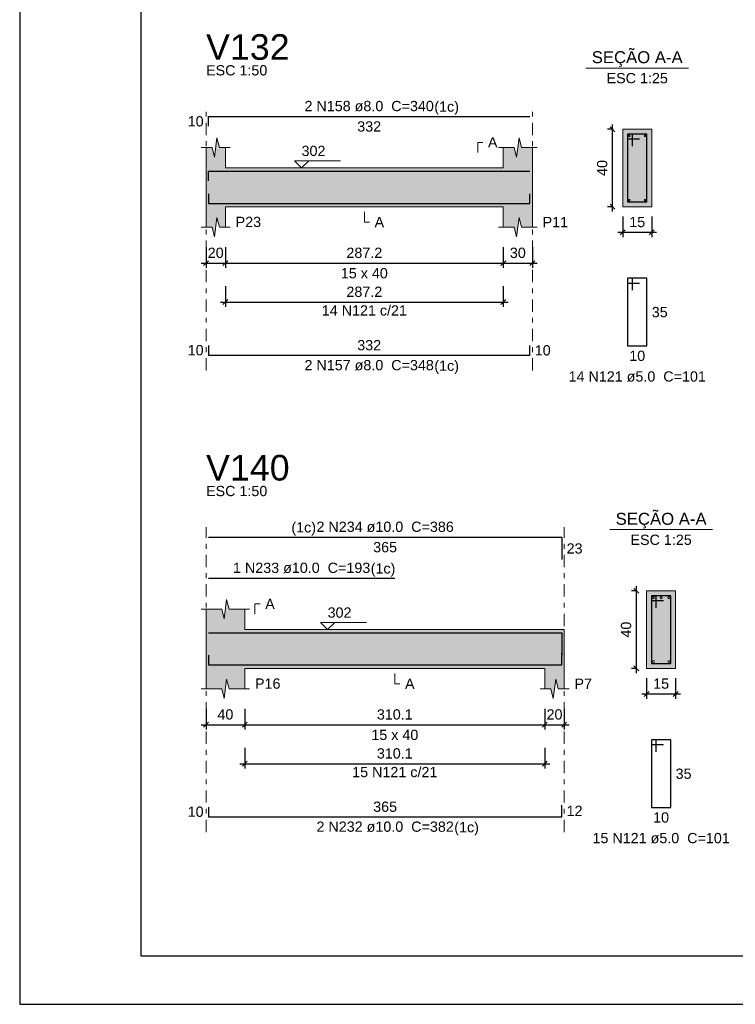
# Model space of a CAD drawing. Header units: millimetres. Extents: x 0 to 119, y 0 to 84.
# Tile 1 of 34: x 0 to 15, y 0 to 20. Entities that reach past the tile are written whole.
import ezdxf

# ---------------------------------------------------------------- set-up
doc = ezdxf.new("R2010")
doc.units = ezdxf.units.MM
doc.header["$MEASUREMENT"] = 0
doc.linetypes.add('DASHDOT', pattern=[2.54, 1.27, -0.635, 0, -0.635])
doc.linetypes.add('NULL', pattern=[0])
doc.layers.get('0').update_dxf_attribs({"lineweight": 18})
for name, color, linetype, lineweight in [('Descrição da armadura', 7, 'Continuous', 0), ('DT-Barras na forma', 2, 'Continuous', 30), ('DT-Barras no corte', 5, 'Continuous', 5), ('DT-Barras rebatidas', 2, 'Continuous', 30), ('DT-Cotas', 9, 'Continuous', 5), ('DT-Forma', 5, 'Continuous', 5), ('DT-Hachura forma vigas', 254, 'Continuous', 5), ('DT-Hachura seção vigas', 254, 'Continuous', 5), ('DT-Pontilhado', 9, 'DASHDOT', 5), ('DT-Textos', 7, 'Continuous', 5), ('DT-Título', 3, 'Continuous', 20), ('Textos armaduras', 7, 'Continuous', 0)]:
    doc.layers.add(name, color=color, linetype=linetype, lineweight=lineweight)
doc.layers.add('SEDUC_MARF', color=1, linetype='Continuous')
doc.layers.add('SEDUC_MARGG', color=7, linetype='Continuous')
doc.styles.add('Arial', font='txt')
doc.dimstyles.new('UM_25.000000', dxfattribs={"dimtxt": 0.18, "dimasz": 0.1, "dimexe": 0.1, "dimexo": 0.2, "dimgap": 0, "dimtad": 1, "dimtih": 1, "dimtoh": 1, "dimdec": 1, "dimlfac": 25, "dimzin": 0, "dimdsep": 46, "dimtxsty": 'Standard', "dimcen": 0.09, "dimdle": 0.1, "dimadec": 1, "dimazin": 2, "dimtfac": 1, "dimtdec": 4, "dimtofl": 0, "dimtmove": 0, "dimatfit": 3, "dimfxl": 1, "dimtolj": 1, "dimarcsym": 0})
doc.dimstyles.new('UM_50.000000', dxfattribs={"dimtxt": 0.18, "dimasz": 0.1, "dimexe": 0.1, "dimexo": 0.2, "dimgap": 0, "dimtad": 1, "dimtih": 1, "dimtoh": 1, "dimdec": 1, "dimlfac": 50, "dimzin": 0, "dimdsep": 46, "dimtxsty": 'Standard', "dimcen": 0.09, "dimdle": 0.1, "dimadec": 1, "dimazin": 2, "dimtfac": 1, "dimtdec": 4, "dimtofl": 0, "dimtmove": 0, "dimatfit": 3, "dimfxl": 1, "dimtolj": 1, "dimarcsym": 0})

# ---------------------------------------------------------------- blocks, each defined once
blk = doc.blocks.new('_Oblique')
at = {"color": 0, "linetype": 'ByBlock', "lineweight": -2}
blk.add_line((-0.5, -0.5), (0.5, 0.5), dxfattribs=at)
blk = doc.blocks.new('*D283')
at = {"layer": 'Defpoints', "color": 0}
for p in [(3.851, 15.841), (4.251, 15.841), (4.251, 15.311)]:
    blk.add_point(p, dxfattribs=at)
at = {"layer": 'DT-Cotas', "color": 0, "lineweight": -2}
for p, q in [((3.851, 15.641), (3.851, 15.211)), ((4.251, 15.641), (4.251, 15.211)), ((3.751, 15.311), (4.351, 15.311))]:
    blk.add_line(p, q, dxfattribs=at)
at = {"layer": 'DT-Cotas', "color": 0, "lineweight": -2, "xscale": 0.1, "yscale": 0.1, "zscale": 0.1, "rotation": 180}
blk.add_blockref('_Oblique', (3.851, 15.311), dxfattribs=at)
at = {"layer": 'DT-Cotas', "color": 0, "lineweight": -2, "xscale": 0.1, "yscale": 0.1, "zscale": 0.1}
blk.add_blockref('_Oblique', (4.251, 15.311), dxfattribs=at)
at = {"layer": 'DT-Cotas', "color": 7, "insert": (4.051, 15.523), "char_height": 0.2118, "attachment_point": 5, "rotation": 0.0057, "style": 'Arial'}
blk.add_mtext('\\A1;20', dxfattribs=at)
blk = doc.blocks.new('*D284')
at = {"layer": 'Defpoints', "color": 0}
for p in [(4.251, 15.841), (9.994, 15.841), (9.994, 15.311)]:
    blk.add_point(p, dxfattribs=at)
at = {"layer": 'DT-Cotas', "color": 0, "lineweight": -2}
for p, q in [((4.251, 15.641), (4.251, 15.211)), ((9.994, 15.641), (9.994, 15.211)), ((4.151, 15.311), (10.094, 15.311))]:
    blk.add_line(p, q, dxfattribs=at)
at = {"layer": 'DT-Cotas', "color": 0, "lineweight": -2, "xscale": 0.1, "yscale": 0.1, "zscale": 0.1, "rotation": 180}
blk.add_blockref('_Oblique', (4.251, 15.311), dxfattribs=at)
at = {"layer": 'DT-Cotas', "color": 0, "lineweight": -2, "xscale": 0.1, "yscale": 0.1, "zscale": 0.1}
blk.add_blockref('_Oblique', (9.994, 15.311), dxfattribs=at)
at = {"layer": 'DT-Cotas', "color": 7, "insert": (7.122, 15.523), "char_height": 0.2118, "attachment_point": 5, "style": 'Arial'}
blk.add_mtext('\\A1;287.2', dxfattribs=at)
blk = doc.blocks.new('*D285')
at = {"layer": 'Defpoints', "color": 0}
for p in [(9.994, 15.841), (10.594, 15.841), (10.594, 15.311)]:
    blk.add_point(p, dxfattribs=at)
at = {"layer": 'DT-Cotas', "color": 0, "lineweight": -2}
for p, q in [((9.994, 15.641), (9.994, 15.211)), ((10.594, 15.641), (10.594, 15.211)), ((9.894, 15.311), (10.694, 15.311))]:
    blk.add_line(p, q, dxfattribs=at)
at = {"layer": 'DT-Cotas', "color": 0, "lineweight": -2, "xscale": 0.1, "yscale": 0.1, "zscale": 0.1, "rotation": 180}
blk.add_blockref('_Oblique', (9.994, 15.311), dxfattribs=at)
at = {"layer": 'DT-Cotas', "color": 0, "lineweight": -2, "xscale": 0.1, "yscale": 0.1, "zscale": 0.1}
blk.add_blockref('_Oblique', (10.594, 15.311), dxfattribs=at)
at = {"layer": 'DT-Cotas', "color": 7, "insert": (10.294, 15.523), "char_height": 0.2118, "attachment_point": 5, "rotation": 0.0057, "style": 'Arial'}
blk.add_mtext('\\A1;30', dxfattribs=at)
blk = doc.blocks.new('*D286')
at = {"layer": 'Defpoints', "color": 0}
for p in [(12.249, 18.076), (12.461, 18.076), (12.461, 16.476)]:
    blk.add_point(p, dxfattribs=at)
at = {"layer": 'DT-Cotas', "color": 0, "lineweight": -2}
for p, q in [((12.249, 16.376), (12.249, 18.176)), ((12.261, 18.076), (12.149, 18.076)), ((12.261, 16.476), (12.149, 16.476))]:
    blk.add_line(p, q, dxfattribs=at)
at = {"layer": 'DT-Cotas', "color": 0, "lineweight": -2, "xscale": 0.1, "yscale": 0.1, "zscale": 0.1}
for p, rotation in [((12.249, 18.076), 90), ((12.249, 16.476), 270)]:
    blk.add_blockref('_Oblique', p, dxfattribs=dict(at, rotation=rotation))
at = {"layer": 'DT-Cotas', "color": 7, "insert": (12.038, 17.276), "char_height": 0.2118, "attachment_point": 5, "rotation": 90, "style": 'Arial'}
blk.add_mtext('\\A1;40', dxfattribs=at)
blk = doc.blocks.new('*D287')
at = {"layer": 'Defpoints', "color": 0}
for p in [(12.461, 16.476), (13.061, 16.476), (13.061, 15.947)]:
    blk.add_point(p, dxfattribs=at)
at = {"layer": 'DT-Cotas', "color": 0, "lineweight": -2}
for p, q in [((12.461, 16.276), (12.461, 15.847)), ((13.061, 16.276), (13.061, 15.847)), ((12.361, 15.947), (13.161, 15.947))]:
    blk.add_line(p, q, dxfattribs=at)
at = {"layer": 'DT-Cotas', "color": 0, "lineweight": -2, "xscale": 0.1, "yscale": 0.1, "zscale": 0.1, "rotation": 180}
blk.add_blockref('_Oblique', (12.461, 15.947), dxfattribs=at)
at = {"layer": 'DT-Cotas', "color": 0, "lineweight": -2, "xscale": 0.1, "yscale": 0.1, "zscale": 0.1}
blk.add_blockref('_Oblique', (13.061, 15.947), dxfattribs=at)
at = {"layer": 'DT-Cotas', "color": 7, "insert": (12.761, 16.158), "char_height": 0.2118, "attachment_point": 5, "rotation": 0.0057, "style": 'Arial'}
blk.add_mtext('\\A1;15', dxfattribs=at)
blk = doc.blocks.new('*D288')
at = {"layer": 'Defpoints', "color": 0}
for p in [(4.251, 15.036), (9.994, 15.036), (9.994, 14.506)]:
    blk.add_point(p, dxfattribs=at)
at = {"layer": 'DT-Cotas', "color": 0, "lineweight": -2}
for p, q in [((4.251, 14.836), (4.251, 14.406)), ((9.994, 14.836), (9.994, 14.406)), ((4.151, 14.506), (10.094, 14.506))]:
    blk.add_line(p, q, dxfattribs=at)
at = {"layer": 'DT-Cotas', "color": 0, "lineweight": -2, "xscale": 0.1, "yscale": 0.1, "zscale": 0.1, "rotation": 180}
blk.add_blockref('_Oblique', (4.251, 14.506), dxfattribs=at)
at = {"layer": 'DT-Cotas', "color": 0, "lineweight": -2, "xscale": 0.1, "yscale": 0.1, "zscale": 0.1}
blk.add_blockref('_Oblique', (9.994, 14.506), dxfattribs=at)
at = {"layer": 'DT-Cotas', "color": 7, "insert": (7.122, 14.718), "char_height": 0.2118, "attachment_point": 5, "style": 'Arial'}
blk.add_mtext('\\A1;287.2', dxfattribs=at)
blk = doc.blocks.new('*D327')
at = {"layer": 'Defpoints', "color": 0}
for p in [(3.851, 6.305), (4.651, 6.305), (4.651, 5.775)]:
    blk.add_point(p, dxfattribs=at)
at = {"layer": 'DT-Cotas', "color": 0, "lineweight": -2}
for p, q in [((3.851, 6.105), (3.851, 5.675)), ((4.651, 6.105), (4.651, 5.675)), ((3.751, 5.775), (4.751, 5.775))]:
    blk.add_line(p, q, dxfattribs=at)
at = {"layer": 'DT-Cotas', "color": 0, "lineweight": -2, "xscale": 0.1, "yscale": 0.1, "zscale": 0.1, "rotation": 180}
blk.add_blockref('_Oblique', (3.851, 5.775), dxfattribs=at)
at = {"layer": 'DT-Cotas', "color": 0, "lineweight": -2, "xscale": 0.1, "yscale": 0.1, "zscale": 0.1}
blk.add_blockref('_Oblique', (4.651, 5.775), dxfattribs=at)
at = {"layer": 'DT-Cotas', "color": 7, "insert": (4.251, 5.987), "char_height": 0.2118, "attachment_point": 5, "rotation": 0.0057, "style": 'Arial'}
blk.add_mtext('\\A1;40', dxfattribs=at)
blk = doc.blocks.new('*D328')
at = {"layer": 'Defpoints', "color": 0}
for p in [(4.651, 6.305), (10.852, 6.305), (10.852, 5.775)]:
    blk.add_point(p, dxfattribs=at)
at = {"layer": 'DT-Cotas', "color": 0, "lineweight": -2}
for p, q in [((4.651, 6.105), (4.651, 5.675)), ((10.852, 6.105), (10.852, 5.675)), ((4.551, 5.775), (10.952, 5.775))]:
    blk.add_line(p, q, dxfattribs=at)
at = {"layer": 'DT-Cotas', "color": 0, "lineweight": -2, "xscale": 0.1, "yscale": 0.1, "zscale": 0.1, "rotation": 180}
blk.add_blockref('_Oblique', (4.651, 5.775), dxfattribs=at)
at = {"layer": 'DT-Cotas', "color": 0, "lineweight": -2, "xscale": 0.1, "yscale": 0.1, "zscale": 0.1}
blk.add_blockref('_Oblique', (10.852, 5.775), dxfattribs=at)
at = {"layer": 'DT-Cotas', "color": 7, "insert": (7.751, 5.987), "char_height": 0.2118, "attachment_point": 5, "style": 'Arial'}
blk.add_mtext('\\A1;310.1', dxfattribs=at)
blk = doc.blocks.new('*D329')
at = {"layer": 'Defpoints', "color": 0}
for p in [(10.852, 6.305), (11.252, 6.305), (11.252, 5.775)]:
    blk.add_point(p, dxfattribs=at)
at = {"layer": 'DT-Cotas', "color": 0, "lineweight": -2}
for p, q in [((10.852, 6.105), (10.852, 5.675)), ((11.252, 6.105), (11.252, 5.675)), ((10.752, 5.775), (11.352, 5.775))]:
    blk.add_line(p, q, dxfattribs=at)
at = {"layer": 'DT-Cotas', "color": 0, "lineweight": -2, "xscale": 0.1, "yscale": 0.1, "zscale": 0.1, "rotation": 180}
blk.add_blockref('_Oblique', (10.852, 5.775), dxfattribs=at)
at = {"layer": 'DT-Cotas', "color": 0, "lineweight": -2, "xscale": 0.1, "yscale": 0.1, "zscale": 0.1}
blk.add_blockref('_Oblique', (11.252, 5.775), dxfattribs=at)
at = {"layer": 'DT-Cotas', "color": 7, "insert": (11.052, 5.987), "char_height": 0.2118, "attachment_point": 5, "rotation": 0.0057, "style": 'Arial'}
blk.add_mtext('\\A1;20', dxfattribs=at)
blk = doc.blocks.new('*D330')
at = {"layer": 'Defpoints', "color": 0}
for p in [(12.743, 8.54), (12.955, 8.54), (12.955, 6.94)]:
    blk.add_point(p, dxfattribs=at)
at = {"layer": 'DT-Cotas', "color": 0, "lineweight": -2}
for p, q in [((12.743, 6.84), (12.743, 8.64)), ((12.755, 8.54), (12.643, 8.54)), ((12.755, 6.94), (12.643, 6.94))]:
    blk.add_line(p, q, dxfattribs=at)
at = {"layer": 'DT-Cotas', "color": 0, "lineweight": -2, "xscale": 0.1, "yscale": 0.1, "zscale": 0.1}
for p, rotation in [((12.743, 8.54), 90), ((12.743, 6.94), 270)]:
    blk.add_blockref('_Oblique', p, dxfattribs=dict(at, rotation=rotation))
at = {"layer": 'DT-Cotas', "color": 7, "insert": (12.531, 7.74), "char_height": 0.2118, "attachment_point": 5, "rotation": 90, "style": 'Arial'}
blk.add_mtext('\\A1;40', dxfattribs=at)
blk = doc.blocks.new('*D331')
at = {"layer": 'Defpoints', "color": 0}
for p in [(12.955, 6.94), (13.555, 6.94), (13.555, 6.411)]:
    blk.add_point(p, dxfattribs=at)
at = {"layer": 'DT-Cotas', "color": 0, "lineweight": -2}
for p, q in [((12.955, 6.74), (12.955, 6.311)), ((13.555, 6.74), (13.555, 6.311)), ((12.855, 6.411), (13.655, 6.411))]:
    blk.add_line(p, q, dxfattribs=at)
at = {"layer": 'DT-Cotas', "color": 0, "lineweight": -2, "xscale": 0.1, "yscale": 0.1, "zscale": 0.1, "rotation": 180}
blk.add_blockref('_Oblique', (12.955, 6.411), dxfattribs=at)
at = {"layer": 'DT-Cotas', "color": 0, "lineweight": -2, "xscale": 0.1, "yscale": 0.1, "zscale": 0.1}
blk.add_blockref('_Oblique', (13.555, 6.411), dxfattribs=at)
at = {"layer": 'DT-Cotas', "color": 7, "insert": (13.255, 6.623), "char_height": 0.2118, "attachment_point": 5, "rotation": 0.0057, "style": 'Arial'}
blk.add_mtext('\\A1;15', dxfattribs=at)
blk = doc.blocks.new('*D332')
at = {"layer": 'Defpoints', "color": 0}
for p in [(4.651, 5.5), (10.852, 5.5), (10.852, 4.97)]:
    blk.add_point(p, dxfattribs=at)
at = {"layer": 'DT-Cotas', "color": 0, "lineweight": -2}
for p, q in [((4.651, 5.3), (4.651, 4.87)), ((10.852, 5.3), (10.852, 4.87)), ((4.551, 4.97), (10.952, 4.97))]:
    blk.add_line(p, q, dxfattribs=at)
at = {"layer": 'DT-Cotas', "color": 0, "lineweight": -2, "xscale": 0.1, "yscale": 0.1, "zscale": 0.1, "rotation": 180}
blk.add_blockref('_Oblique', (4.651, 4.97), dxfattribs=at)
at = {"layer": 'DT-Cotas', "color": 0, "lineweight": -2, "xscale": 0.1, "yscale": 0.1, "zscale": 0.1}
blk.add_blockref('_Oblique', (10.852, 4.97), dxfattribs=at)
at = {"layer": 'DT-Cotas', "color": 7, "insert": (7.751, 5.182), "char_height": 0.2118, "attachment_point": 5, "style": 'Arial'}
blk.add_mtext('\\A1;310.1', dxfattribs=at)

msp = doc.modelspace()

# ---------------------------------------------------------------- hatches: boundary and pattern name
at = {"layer": 'DT-Hachura forma vigas', "linetype": 'Continuous'}
for points in [[(10.5937, 16.0526), (10.5937, 16.4762), (10.5937, 17.2762), (10.5937, 17.6998), (10.3687, 17.6998), (10.3187, 17.8998), (10.2687, 17.4998), (10.2187, 17.6998), (9.9937, 17.6998), (9.9937, 17.2762), (4.2507, 17.2762), (4.2507, 17.6998), (4.1257, 17.6998), (4.0757, 17.8998), (4.0257, 17.4998), (3.9757, 17.6998), (3.8507, 17.6998), (3.8507, 17.2762), (3.8507, 16.4762), (3.8507, 16.0526), (3.9757, 16.0526), (4.0257, 15.8526), (4.0757, 16.2526), (4.1257, 16.0526), (4.2507, 16.0526), (4.2507, 16.4762), (9.9937, 16.4762), (9.9937, 16.0526), (10.2187, 16.0526), (10.2687, 15.8526), (10.3187, 16.2526), (10.3687, 16.0526), (10.5937, 16.0526)], [(11.2521, 6.5166), (11.2521, 6.9402), (11.2521, 7.7402), (10.8521, 7.7402), (4.6507, 7.7402), (4.6507, 8.1638), (4.3257, 8.1638), (4.2757, 8.3638), (4.2257, 7.9638), (4.1757, 8.1638), (3.8507, 8.1638), (3.8507, 7.7402), (3.8507, 6.9402), (3.8507, 6.5166), (4.1757, 6.5166), (4.2257, 6.3166), (4.2757, 6.7166), (4.3257, 6.5166), (4.6507, 6.5166), (4.6507, 6.9402), (10.8521, 6.9402), (10.8521, 6.5166), (10.9771, 6.5166), (11.0271, 6.3166), (11.0771, 6.7166), (11.1271, 6.5166), (11.2521, 6.5166)]]:
    msp.add_hatch(color=254, dxfattribs=at).paths.add_polyline_path(points)
at = {"layer": 'DT-Hachura seção vigas', "linetype": 'Continuous'}
for points in [[(12.4613, 16.4762), (12.4613, 16.4762), (13.0613, 16.4762), (13.0613, 18.0762), (12.4613, 18.0762), (12.4613, 16.4762)], [(12.9547, 6.9402), (12.9547, 6.9402), (13.5547, 6.9402), (13.5547, 8.5402), (12.9547, 8.5402), (12.9547, 6.9402)]]:
    msp.add_hatch(color=254, dxfattribs=at).paths.add_polyline_path(points)

# ---------------------------------------------------------------- linework, layer by layer
at = {"layer": 'DT-Barras na forma'}
for p, q in [((12.6613, 17.9762), (12.5613, 17.9762)), ((12.5613, 17.9762), (12.5613, 16.5762)), ((12.9613, 17.9762), (12.5613, 17.9762)), ((12.5613, 17.9762), (12.5613, 17.8762)), ((12.6613, 17.7262), (12.6613, 17.9762)), ((12.9613, 16.5762), (12.9613, 17.9762)), ((12.5613, 17.8762), (12.8113, 17.8762)), ((12.5613, 16.5762), (12.9613, 16.5762)), ((13.1547, 8.4402), (13.0547, 8.4402)), ((13.0547, 8.4402), (13.0547, 7.0402)), ((13.4547, 8.4402), (13.0547, 8.4402)), ((13.0547, 8.4402), (13.0547, 8.3402)), ((13.0547, 8.3402), (13.3047, 8.3402)), ((13.1547, 8.1902), (13.1547, 8.4402)), ((13.4547, 7.0402), (13.4547, 8.4402)), ((13.0547, 7.0402), (13.4547, 7.0402))]:
    msp.add_line(p, q, dxfattribs=at)
for points in [[(3.9007, 17.0082), (3.9007, 17.2082), (10.5437, 17.2082)], [(3.9007, 16.7442), (3.9007, 16.5442), (10.5437, 16.5442), (10.5437, 16.7442)], [(3.9007, 7.6702), (7.7507, 7.6702)], [(3.9007, 7.6702), (11.2021, 7.6702), (11.2021, 7.209)], [(3.9007, 7.2102), (3.9007, 7.0102), (11.2021, 7.0102), (11.2021, 7.2502)]]:
    msp.add_lwpolyline(points, dxfattribs=at)
at = {"layer": 'DT-Barras no corte'}
for centre, radius in [((12.5973, 17.9402), 0.016), ((12.9253, 17.9402), 0.016), ((12.5973, 16.6122), 0.016), ((12.9253, 16.6122), 0.016), ((13.0947, 8.4002), 0.02), ((13.2547, 8.4002), 0.02), ((13.4147, 8.4002), 0.02), ((13.0947, 7.0802), 0.02), ((13.4147, 7.0802), 0.02)]:
    msp.add_circle(centre, radius, dxfattribs=at)
at = {"layer": 'DT-Barras rebatidas'}
for points in [[(3.9007, 18.1378), (3.9007, 18.3378), (10.5437, 18.3378)], [(12.6613, 14.7495), (12.6613, 14.9995), (12.5613, 14.9995), (12.5613, 13.5995), (12.9613, 13.5995), (12.9613, 14.9995), (12.5613, 14.9995), (12.5613, 14.8995), (12.8113, 14.8995)], [(3.9007, 13.6095), (3.9007, 13.4095), (10.5437, 13.4095), (10.5437, 13.6095)], [(3.9007, 9.647), (11.2021, 9.647), (11.2021, 9.1858)], [(3.9007, 8.7998), (7.7507, 8.7998)], [(13.1547, 5.2135), (13.1547, 5.4635), (13.0547, 5.4635), (13.0547, 4.0635), (13.4547, 4.0635), (13.4547, 5.4635), (13.0547, 5.4635), (13.0547, 5.3635), (13.3047, 5.3635)], [(3.9007, 4.0756), (3.9007, 3.8756), (11.2021, 3.8756), (11.2021, 4.1156)]]:
    msp.add_lwpolyline(points, dxfattribs=at)
at = {"layer": 'DT-Forma'}
for p, q in [((4.0257, 17.4998), (4.0757, 17.8998)), ((4.0757, 17.8998), (4.1257, 17.6998)), ((10.2687, 17.4998), (10.3187, 17.8998)), ((10.3187, 17.8998), (10.3687, 17.6998)), ((13.0613, 18.0762), (12.4613, 18.0762)), ((12.4613, 18.0762), (12.4613, 16.4762)), ((13.0613, 16.4762), (13.0613, 18.0762)), ((3.7507, 17.6998), (3.9757, 17.6998)), ((3.8507, 17.2762), (3.8507, 17.6998)), ((3.9757, 17.6998), (4.0257, 17.4998)), ((4.1257, 17.6998), (4.3507, 17.6998)), ((4.2507, 17.6998), (4.2507, 17.2762)), ((9.8937, 17.6998), (10.2187, 17.6998)), ((9.9937, 17.2762), (9.9937, 17.6998)), ((10.2187, 17.6998), (10.2687, 17.4998)), ((10.3687, 17.6998), (10.6937, 17.6998)), ((10.5937, 17.6998), (10.5937, 17.2762)), ((4.2507, 17.2762), (9.9937, 17.2762)), ((3.8507, 16.4762), (3.8507, 16.0526)), ((4.2507, 16.0526), (4.2507, 16.4762)), ((4.2507, 16.4762), (9.9937, 16.4762)), ((9.9937, 16.4762), (9.9937, 16.0526)), ((10.5937, 16.0526), (10.5937, 16.4762)), ((12.4613, 16.4762), (13.0613, 16.4762)), ((4.0257, 15.8526), (4.0757, 16.2526)), ((4.0757, 16.2526), (4.1257, 16.0526)), ((10.2687, 15.8526), (10.3187, 16.2526)), ((10.3187, 16.2526), (10.3687, 16.0526)), ((3.7507, 16.0526), (3.9757, 16.0526)), ((3.9757, 16.0526), (4.0257, 15.8526)), ((4.1257, 16.0526), (4.3507, 16.0526)), ((9.8937, 16.0526), (10.2187, 16.0526)), ((10.2187, 16.0526), (10.2687, 15.8526)), ((10.3687, 16.0526), (10.6937, 16.0526)), ((4.2257, 7.9638), (4.2757, 8.3638)), ((4.2757, 8.3638), (4.3257, 8.1638)), ((13.5547, 8.5402), (12.9547, 8.5402)), ((12.9547, 8.5402), (12.9547, 6.9402)), ((13.5547, 6.9402), (13.5547, 8.5402)), ((3.7507, 8.1638), (4.1757, 8.1638)), ((3.8507, 7.7402), (3.8507, 8.1638)), ((4.1757, 8.1638), (4.2257, 7.9638)), ((4.3257, 8.1638), (4.7507, 8.1638)), ((4.6507, 8.1638), (4.6507, 7.7402)), ((4.6507, 7.7402), (10.8521, 7.7402)), ((10.8521, 7.7402), (11.2521, 7.7402)), ((3.8507, 6.9402), (3.8507, 6.5166)), ((4.6507, 6.5166), (4.6507, 6.9402)), ((4.6507, 6.9402), (10.8521, 6.9402)), ((10.8521, 6.9402), (10.8521, 6.5166)), ((11.2521, 6.5166), (11.2521, 6.9402)), ((12.9547, 6.9402), (13.5547, 6.9402)), ((4.2257, 6.3166), (4.2757, 6.7166)), ((4.2757, 6.7166), (4.3257, 6.5166)), ((11.0271, 6.3166), (11.0771, 6.7166)), ((11.0771, 6.7166), (11.1271, 6.5166)), ((3.7507, 6.5166), (4.1757, 6.5166)), ((4.1757, 6.5166), (4.2257, 6.3166)), ((4.3257, 6.5166), (4.7507, 6.5166)), ((10.7521, 6.5166), (10.9771, 6.5166)), ((10.9771, 6.5166), (11.0271, 6.3166)), ((11.1271, 6.5166), (11.3521, 6.5166))]:
    msp.add_line(p, q, dxfattribs=at)
at = {"layer": 'DT-Forma', "linetype": 'Continuous'}
for p, q in [((3.8507, 16.4762), (3.8507, 17.2762)), ((10.5937, 17.2762), (10.5937, 16.4762)), ((3.8507, 6.9402), (3.8507, 7.7402)), ((11.2521, 7.7402), (11.2521, 6.9402))]:
    msp.add_line(p, q, dxfattribs=at)
at = {"layer": 'DT-Pontilhado', "ltscale": 0.2}
for p, q in [((3.8507, 13.0918), (3.8507, 18.5496)), ((10.5937, 13.0918), (10.5937, 18.5496)), ((3.8507, 3.5579), (3.8507, 9.8588)), ((11.2521, 3.5579), (11.2521, 9.8588))]:
    msp.add_line(p, q, dxfattribs=at)
at = {"layer": 'DT-Textos'}
for p, q in [((11.7023, 19.3411), (13.8203, 19.3411)), ((12.1957, 9.8051), (14.3137, 9.8051))]:
    msp.add_line(p, q, dxfattribs=at)
for points in [[(9.4642, 17.5939), (9.4642, 17.8057), (9.5701, 17.8057)], [(5.9736, 17.4244), (5.8253, 17.2762), (5.6771, 17.4244), (6.6302, 17.4244)], [(7.1222, 16.3703), (7.1222, 16.1585), (7.2281, 16.1585)], [(4.8625, 8.0579), (4.8625, 8.2697), (4.9684, 8.2697)], [(6.5111, 7.8885), (6.3629, 7.7402), (6.2146, 7.8885), (7.1677, 7.8885)], [(7.7514, 6.8343), (7.7514, 6.6225), (7.8573, 6.6225)]]:
    msp.add_lwpolyline(points, dxfattribs=at)
at = {"layer": 'SEDUC_MARF'}
msp.add_lwpolyline([(118.9, 84.1), (0, 84.1), (0, 0), (118.9, 0)], close=True, dxfattribs=at)
at = {"layer": 'SEDUC_MARGG'}
msp.add_lwpolyline([(2.5, 1), (117.9, 1), (117.9, 83.1), (2.5, 83.1), (2.5, 1)], dxfattribs=at)

# ---------------------------------------------------------------- texts
at = {"layer": 'Descrição da armadura', "linetype": 'NULL', "char_height": 0.2118, "attachment_point": 8, "line_spacing_factor": 0.9, "style": 'Arial'}
for s, insert, width in [('2 N158 ø8.0  C=340', (7.2219, 18.444), 5.239541), ('14 N121 c/21', (7.1222, 14.2247), 3.450264), ('2 N157 ø8.0  C=348', (7.2219, 13.092), 5.239541), ('14 N121 ø5.0  C=101', (12.7609, 12.858), 5.562109), ('2 N234 ø10.0  C=386', (7.5519, 9.7533), 5.562109), ('1 N233 ø10.0  C=193', (5.8259, 8.9053), 5.562109), ('15 N121 c/21', (7.7514, 4.6888), 3.450264), ('2 N232 ø10.0  C=382', (7.5519, 3.5583), 5.562109), ('15 N121 ø5.0  C=101', (13.2549, 3.3223), 5.562109)]:
    msp.add_mtext(s, dxfattribs=dict(at, insert=insert, width=width))
at = {"layer": 'DT-Textos', "linetype": 'NULL', "line_spacing_factor": 0.798, "style": 'Arial'}
for s, insert, char_height, width, attachment_point in [('SEÇÃO A-A', (12.7609, 19.3652), 0.2471, 3.812061, 8), ('ESC 1:50', (3.8509, 19.185), 0.2118, 2.482559, 7), ('ESC 1:25', (12.7609, 19.023), 0.2118, 2.482559, 8), ('(1c)', (8.5679, 18.3742), 0.2118, 0.998857, 7), ('A', (9.6759, 17.7), 0.2118, 0.386855, 7), ('302', (5.8249, 17.52), 0.2118, 0.967705, 7), ('P23', (4.4629, 16.053), 0.2118, 1.031992, 7), ('A', (7.3339, 16.053), 0.2118, 0.386855, 7), ('P11', (10.8059, 16.053), 0.2118, 1.031992, 7), ('15 x 40', (7.1219, 14.994), 0.2118, 1.902559, 8), ('(1c)', (8.5679, 13.0222), 0.2118, 0.998857, 7), ('ESC 1:50', (3.8509, 10.4943), 0.2118, 2.482559, 7), ('SEÇÃO A-A', (13.2549, 9.8294), 0.2471, 3.812061, 8), ('(1c)', (6.1239, 9.6834), 0.2118, 0.998857, 9), ('ESC 1:25', (13.2549, 9.4873), 0.2118, 2.482559, 8), ('(1c)', (7.2539, 8.8354), 0.2118, 0.998857, 7), ('A', (5.0739, 8.1643), 0.2118, 0.386855, 7), ('302', (6.3629, 7.9833), 0.2118, 0.967705, 7), ('P16', (4.8629, 6.5163), 0.2118, 1.031992, 7), ('A', (7.9629, 6.5163), 0.2118, 0.386855, 7), ('P7', (11.4639, 6.5163), 0.2118, 0.709424, 7), ('15 x 40', (7.7519, 5.4573), 0.2118, 1.902559, 8), ('(1c)', (8.9799, 3.4884), 0.2118, 0.998857, 7)]:
    msp.add_mtext(s, dxfattribs=dict(at, insert=insert, char_height=char_height, width=width, attachment_point=attachment_point))
at = {"layer": 'DT-Título', "linetype": 'NULL', "char_height": 0.5295, "width": 3.456465, "attachment_point": 7, "line_spacing_factor": 0.798, "style": 'Arial'}
for s, insert in [('V132', (3.8509, 19.5029)), ('V140', (3.8509, 10.8121))]:
    msp.add_mtext(s, dxfattribs=dict(at, insert=insert))
at = {"layer": 'Textos armaduras', "linetype": 'NULL', "char_height": 0.2118, "line_spacing_factor": 0.9, "style": 'Arial'}
for s, insert, width, attachment_point in [('10', (3.8007, 18.1319), 1.045137, 9), ('332', (7.2222, 18.2405), 1.367705, 2), ('35', (13.0613, 14.4054), 1.045137, 1), ('10', (3.8007, 13.4036), 1.045137, 9), ('332', (7.2222, 13.5068), 1.367705, 8), ('10', (10.6437, 13.6154), 1.045137, 1), ('10', (12.7613, 13.5022), 1.045137, 2), ('365', (7.5514, 9.5497), 1.367705, 2), ('23', (11.3021, 9.5223), 1.045137, 1), ('35', (13.5547, 4.8694), 1.045137, 1), ('10', (3.8007, 3.8697), 1.045137, 9), ('365', (7.5514, 3.9729), 1.367705, 8), ('12', (11.3021, 4.1015), 1.045137, 1), ('10', (13.2547, 3.9662), 1.045137, 2)]:
    msp.add_mtext(s, dxfattribs=dict(at, insert=insert, width=width, attachment_point=attachment_point))

# ---------------------------------------------------------------- dimensions: what is measured, and where the dimension line sits
at = {"layer": 'DT-Cotas'}
for base, p1, p2, picture, middle in [((12.2495, 18.0762), (12.4613, 16.4762), (12.4613, 18.0762), '*D286', (12.0377, 17.2762)), ((12.7429, 8.5402), (12.9547, 6.9402), (12.9547, 8.5402), '*D330', (12.5311, 7.7402))]:
    dim = msp.add_linear_dim(base=base, p1=p1, p2=p2, angle=90, dimstyle='UM_25.000000', override={"dimtxt": 0.2118, "dimasz": 0.1, "dimexe": 0.1, "dimexo": 0.2, "dimtad": 1, "dimtih": 0, "dimtoh": 0, "dimdec": 1, "dimlfac": 25, "dimzin": 8, "dimtxsty": 'Arial', "dimblk": 'Oblique', "dimblk1": 'Oblique', "dimblk2": 'Oblique', "dimsah": 1, "dimdle": 0.1, "dimse1": 0, "dimse2": 0, "dimclrt": 7, "dimadec": 1, "dimazin": 3, "dimtmove": 2, "dimldrblk": 'Oblique'}, dxfattribs=at)
    dim.commit()
    dim.dimension.update_dxf_attribs({"geometry": picture, "text_midpoint": middle, "dimtype": 160, "text_rotation": 90})
for base, p1, p2, dimstyle, override, picture, middle in [((13.0613, 15.9467), (12.4613, 16.4762), (13.0613, 16.4762), 'UM_25.000000', {"dimtxt": 0.2118, "dimasz": 0.1, "dimexe": 0.1, "dimexo": 0.2, "dimtad": 1, "dimtih": 0, "dimtoh": 0, "dimdec": 1, "dimlfac": 25, "dimzin": 8, "dimtxsty": 'Arial', "dimblk": 'Oblique', "dimblk1": 'Oblique', "dimblk2": 'Oblique', "dimsah": 1, "dimdle": 0.1, "dimse1": 0, "dimse2": 0, "dimclrt": 7, "dimadec": 1, "dimazin": 3, "dimtmove": 2, "dimldrblk": 'Oblique'}, '*D287', (12.7613, 16.1585)), ((4.2507, 15.3113), (3.8507, 15.8408), (4.2507, 15.8408), 'UM_50.000000', {"dimtxt": 0.2118, "dimasz": 0.1, "dimexe": 0.1, "dimexo": 0.2, "dimtad": 1, "dimtih": 0, "dimtoh": 0, "dimdec": 1, "dimlfac": 50, "dimzin": 8, "dimtxsty": 'Arial', "dimblk": 'Oblique', "dimblk1": 'Oblique', "dimblk2": 'Oblique', "dimsah": 1, "dimdle": 0.1, "dimse1": 0, "dimse2": 0, "dimclrt": 7, "dimadec": 1, "dimazin": 3, "dimtmove": 2, "dimldrblk": 'Oblique'}, '*D283', (4.0507, 15.5231)), ((10.5937, 15.3113), (9.9937, 15.8408), (10.5937, 15.8408), 'UM_50.000000', {"dimtxt": 0.2118, "dimasz": 0.1, "dimexe": 0.1, "dimexo": 0.2, "dimtad": 1, "dimtih": 0, "dimtoh": 0, "dimdec": 1, "dimlfac": 50, "dimzin": 8, "dimtxsty": 'Arial', "dimblk": 'Oblique', "dimblk1": 'Oblique', "dimblk2": 'Oblique', "dimsah": 1, "dimdle": 0.1, "dimse1": 0, "dimse2": 0, "dimclrt": 7, "dimadec": 1, "dimazin": 3, "dimtmove": 2, "dimldrblk": 'Oblique'}, '*D285', (10.2937, 15.5231)), ((13.5547, 6.4107), (12.9547, 6.9402), (13.5547, 6.9402), 'UM_25.000000', {"dimtxt": 0.2118, "dimasz": 0.1, "dimexe": 0.1, "dimexo": 0.2, "dimtad": 1, "dimtih": 0, "dimtoh": 0, "dimdec": 1, "dimlfac": 25, "dimzin": 8, "dimtxsty": 'Arial', "dimblk": 'Oblique', "dimblk1": 'Oblique', "dimblk2": 'Oblique', "dimsah": 1, "dimdle": 0.1, "dimse1": 0, "dimse2": 0, "dimclrt": 7, "dimadec": 1, "dimazin": 3, "dimtmove": 2, "dimldrblk": 'Oblique'}, '*D331', (13.2547, 6.6225)), ((4.6507, 5.7753), (3.8507, 6.3048), (4.6507, 6.3048), 'UM_50.000000', {"dimtxt": 0.2118, "dimasz": 0.1, "dimexe": 0.1, "dimexo": 0.2, "dimtad": 1, "dimtih": 0, "dimtoh": 0, "dimdec": 1, "dimlfac": 50, "dimzin": 8, "dimtxsty": 'Arial', "dimblk": 'Oblique', "dimblk1": 'Oblique', "dimblk2": 'Oblique', "dimsah": 1, "dimdle": 0.1, "dimse1": 0, "dimse2": 0, "dimclrt": 7, "dimadec": 1, "dimazin": 3, "dimtmove": 2, "dimldrblk": 'Oblique'}, '*D327', (4.2507, 5.9871)), ((11.2521, 5.7753), (10.8521, 6.3048), (11.2521, 6.3048), 'UM_50.000000', {"dimtxt": 0.2118, "dimasz": 0.1, "dimexe": 0.1, "dimexo": 0.2, "dimtad": 1, "dimtih": 0, "dimtoh": 0, "dimdec": 1, "dimlfac": 50, "dimzin": 8, "dimtxsty": 'Arial', "dimblk": 'Oblique', "dimblk1": 'Oblique', "dimblk2": 'Oblique', "dimsah": 1, "dimdle": 0.1, "dimse1": 0, "dimse2": 0, "dimclrt": 7, "dimadec": 1, "dimazin": 3, "dimtmove": 2, "dimldrblk": 'Oblique'}, '*D329', (11.0521, 5.9871))]:
    dim = msp.add_linear_dim(base=base, p1=p1, p2=p2, dimstyle=dimstyle, override=override, dxfattribs=at)
    dim.commit()
    dim.dimension.update_dxf_attribs({"geometry": picture, "text_midpoint": middle, "dimtype": 160, "text_rotation": 0.00573})
for base, p1, p2, picture, middle in [((9.9937074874, 15.3112517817), (4.2507074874, 15.8407517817), (9.9937074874, 15.8407517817), '*D284', (7.1222074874, 15.5230517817)), ((9.9937074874, 14.5064117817), (4.2507074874, 15.0359117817), (9.9937074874, 15.0359117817), '*D288', (7.1222074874, 14.7182117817)), ((10.8521, 5.7753), (4.6507, 6.3048), (10.8521, 6.3048), '*D328', (7.7514, 5.9871)), ((10.8521, 4.9705), (4.6507, 5.5), (10.8521, 5.5), '*D332', (7.7514, 5.1823))]:
    dim = msp.add_linear_dim(base=base, p1=p1, p2=p2, dimstyle='UM_50.000000', override={"dimtxt": 0.2118, "dimasz": 0.1, "dimexe": 0.1, "dimexo": 0.2, "dimtad": 1, "dimtih": 0, "dimtoh": 0, "dimdec": 1, "dimlfac": 50, "dimzin": 8, "dimtxsty": 'Arial', "dimblk": 'Oblique', "dimblk1": 'Oblique', "dimblk2": 'Oblique', "dimsah": 1, "dimdle": 0.1, "dimse1": 0, "dimse2": 0, "dimclrt": 7, "dimadec": 1, "dimazin": 3, "dimtmove": 2, "dimldrblk": 'Oblique'}, dxfattribs=at)
    dim.commit()
    dim.dimension.update_dxf_attribs({"geometry": picture, "text_midpoint": middle, "dimtype": 160})

doc.saveas('drawing.dxf')
